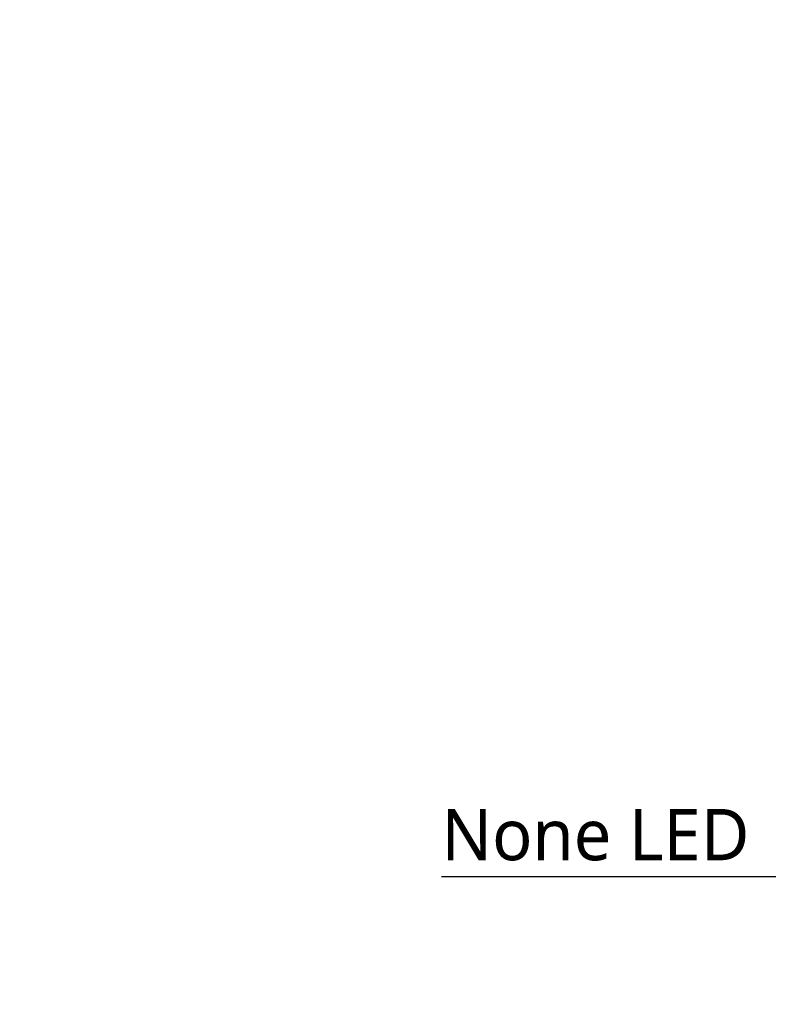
# Model space of a CAD drawing. Header units: millimetres. Extents: x 0 to 4378, y 0 to 2376.
# Tile 247 of 256: x 1840 to 2073, y 1111 to 1419. Entities that reach past the tile are written whole.
import ezdxf

# ---------------------------------------------------------------- set-up
doc = ezdxf.new("R2010")
doc.units = ezdxf.units.MM
doc.header["$LTSCALE"] = 0.2
doc.styles.add('Rainbow-5.0 Style', font='malgunsl.ttf')
doc.dimstyles.new('Rainbow-5.0 Style', dxfattribs={"dimtxt": 4, "dimasz": 2.5, "dimexe": 1, "dimexo": 1, "dimgap": 1, "dimtad": 1, "dimdsep": 46, "dimtxsty": 'Rainbow-5.0 Style', "dimcen": 0, "dimclrd": 251, "dimclre": 251, "dimclrt": 7, "dimazin": 3, "dimtp": 0.1, "dimtm": 0.1, "dimtfac": 0.61, "dimtmove": 0, "dimatfit": 3, "dimfxl": 1, "dimlwd": -1, "dimlwe": -1, "dimarcsym": 1})

msp = doc.modelspace()

# ---------------------------------------------------------------- texts
at = {"color": 7, "insert": (1971.23, 1156.21), "char_height": 16, "attachment_point": 7, "style": 'Rainbow-5.0 Style'}
msp.add_mtext('None LED', dxfattribs=at)

# ---------------------------------------------------------------- leaders
msp.add_leader([(1645.046, 1224.357), (1864.122, 1551.924)], dimstyle='Rainbow-5.0 Style', override={"dimscale": 5, "dimgap": 1, "dimtad": 1})
at = {"annotation_type": 0, "has_hookline": 1, "hookline_direction": 1, "text_width": 94.488}
msp.add_leader([(2214.674, 1051.379), (2083.218, 1151.21), (2070.718, 1151.21)], dimstyle='Rainbow-5.0 Style', override={"dimscale": 5, "dimgap": 1, "dimtad": 1}, dxfattribs=at)

doc.saveas('drawing.dxf')
